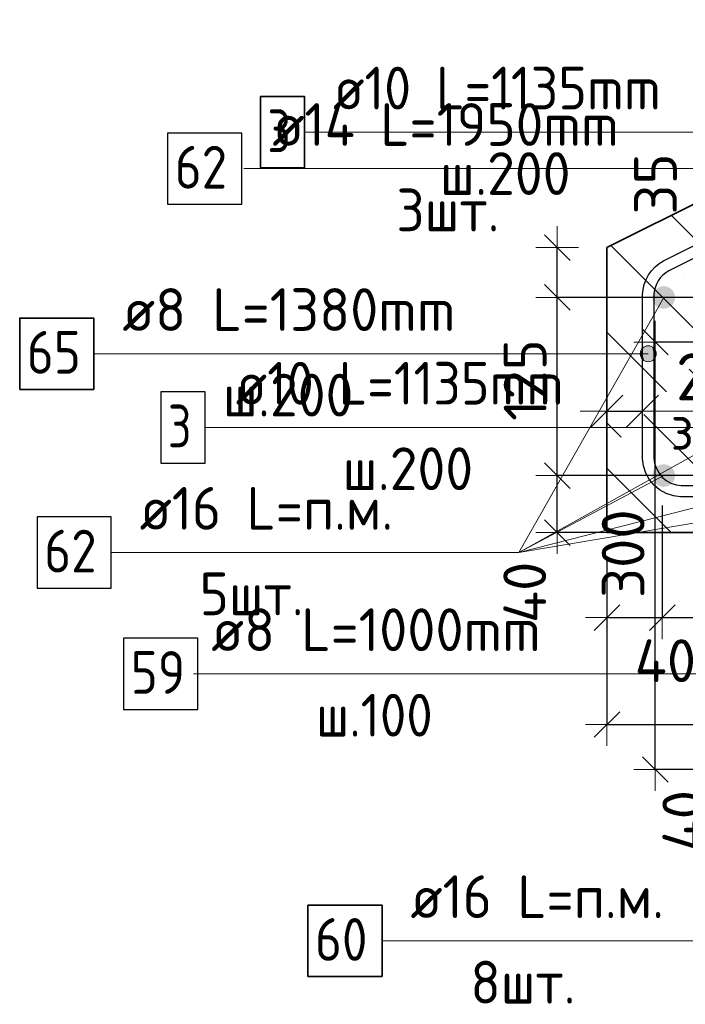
# Model space of a CAD drawing. Header units: metres. Extents: x -38 to 114, y -15 to 21.
# Tile 109 of 244: x 71.634 to 72.101, y 2.927 to 3.618. Entities that reach past the tile are written whole.
import ezdxf

# ---------------------------------------------------------------- set-up
doc = ezdxf.new("R2010")
doc.units = ezdxf.units.M
doc.header["$PDMODE"] = 65
for name, color, linetype, lineweight in [('XR$3$Арм.стержн. Арматура края', 96, 'Continuous', 35), ('XR$3$Арм.стержн.горизонт. 1', 180, 'Continuous', 35), ('XR$3$Размерная линия (1)', 7, 'Continuous', 13), ('XR$3$Размерная линия_ общее', 7, 'Continuous', 13), ('XR$4$Арм.стержн. Арматура края', 96, 'Continuous', 35), ('XR$4$Арм.стержн. Доп. арматура', 180, 'Continuous', 35), ('XR$4$Арм.стержн. Хомут', 240, 'Continuous', 35), ('XR$4$Арм.стержн.горизонт. 1', 180, 'Continuous', 35), ('XR$4$Размерная линия (1)', 7, 'Continuous', 13), ('XR$6$Арм.стержн. Арматура края', 96, 'Continuous', 35), ('XR$6$Арм.стержн. Доп. арматура', 180, 'Continuous', 35), ('XR$6$Арм.стержн. Хомут', 240, 'Continuous', 35), ('XR$6$Арм.стержн.горизонт. 1', 180, 'Continuous', 35), ('XR$6$Размерная линия (1)', 7, 'Continuous', 13)]:
    doc.layers.add(name, color=color, linetype=linetype, lineweight=lineweight)
doc.styles.add('ISOCPEUR', font='txt')
doc.dimstyles.new('DIMSTYLE_11', dxfattribs={"dimtxt": 0.033, "dimasz": 0.0375, "dimexe": 0, "dimexo": 0, "dimgap": 0.0165, "dimtad": 2, "dimdec": 0, "dimlfac": 1000, "dimrnd": 1, "dimzin": 12, "dimdsep": 46, "dimtxsty": 'ISOCPEUR', "dimblk1": 'ALL_ML_STRICH', "dimblk2": 'ALL_ML_STRICH', "dimsah": 1, "dimcen": 0, "dimclrd": 7, "dimclre": 256, "dimclrt": 7, "dimadec": 0, "dimazin": 0, "dimtfac": 1, "dimtdec": 0, "dimtix": 1, "dimtmove": 2, "dimatfit": 3, "dimfxl": 0, "dimtvp": 1.2, "dimtzin": 0, "dimlwd": 0, "dimlwe": -3, "dimarcsym": 0})
doc.dimstyles.new('DIMSTYLE_12', dxfattribs={"dimtxt": 0.03, "dimasz": 0.03, "dimexe": 0, "dimexo": 0, "dimgap": 0.015, "dimtad": 2, "dimdec": 0, "dimlfac": 1000, "dimrnd": 1, "dimzin": 12, "dimdsep": 46, "dimtxsty": 'ISOCPEUR', "dimblk1": 'ALL_ML_STRICH', "dimblk2": 'ALL_ML_STRICH', "dimsah": 1, "dimcen": 0, "dimclrd": 7, "dimclre": 256, "dimclrt": 7, "dimadec": 0, "dimazin": 0, "dimtfac": 1, "dimtdec": 0, "dimtix": 1, "dimtmove": 2, "dimatfit": 3, "dimfxl": 0, "dimtzin": 0, "dimlwd": 0, "dimlwe": -3, "dimarcsym": 0})
doc.dimstyles.new('DIMSTYLE_14', dxfattribs={"dimtxt": 0.03, "dimasz": 0.03, "dimexe": 0, "dimexo": 0, "dimgap": 0.015, "dimtad": 2, "dimdec": 0, "dimlfac": 1000, "dimrnd": 1, "dimzin": 12, "dimdsep": 46, "dimtxsty": 'ISOCPEUR', "dimblk1": 'ALL_ML_STRICH', "dimblk2": 'ALL_ML_STRICH', "dimsah": 1, "dimcen": 0, "dimclrd": 7, "dimclre": 256, "dimclrt": 7, "dimadec": 0, "dimazin": 0, "dimtfac": 1, "dimtdec": 0, "dimtix": 1, "dimtmove": 2, "dimatfit": 3, "dimfxl": 0, "dimtvp": 1.2, "dimtzin": 0, "dimlwd": 0, "dimlwe": -3, "dimarcsym": 0})
doc.dimstyles.new('DIMSTYLE_23', dxfattribs={"dimtxt": 0.03, "dimasz": 0.03, "dimexe": 0, "dimexo": 0, "dimgap": 0.015, "dimtad": 2, "dimdec": 0, "dimlfac": 1000, "dimrnd": 5, "dimzin": 12, "dimdsep": 46, "dimtxsty": 'ISOCPEUR', "dimblk1": 'ALL_ML_STRICH', "dimblk2": 'ALL_ML_STRICH', "dimsah": 1, "dimcen": 0, "dimclrd": 7, "dimclre": 256, "dimclrt": 7, "dimadec": 0, "dimazin": 0, "dimtfac": 1, "dimtdec": 0, "dimtix": 1, "dimtmove": 2, "dimatfit": 3, "dimfxl": 0, "dimtvp": 1.2, "dimtzin": 0, "dimlwd": 0, "dimlwe": -3, "dimarcsym": 0})
doc.dimstyles.new('DIMSTYLE_24', dxfattribs={"dimtxt": 0.03, "dimasz": 0.03, "dimexe": 0, "dimexo": 0, "dimgap": 0.015, "dimtad": 2, "dimdec": 0, "dimlfac": 1000, "dimrnd": 5, "dimzin": 12, "dimdsep": 46, "dimtxsty": 'ISOCPEUR', "dimblk1": 'ALL_ML_STRICH', "dimblk2": 'ALL_ML_STRICH', "dimsah": 1, "dimcen": 0, "dimclrd": 7, "dimclre": 256, "dimclrt": 7, "dimadec": 0, "dimazin": 0, "dimtfac": 1, "dimtdec": 0, "dimtix": 1, "dimtmove": 2, "dimatfit": 3, "dimfxl": 0, "dimtzin": 0, "dimlwd": 0, "dimlwe": -3, "dimarcsym": 0})
doc.dimstyles.new('DIMSTYLE_31', dxfattribs={"dimtxt": 0.03, "dimasz": 0.03, "dimexe": 0, "dimexo": 0, "dimgap": 0.015, "dimtad": 0, "dimdec": 0, "dimlfac": 1000, "dimrnd": 5, "dimzin": 12, "dimdsep": 46, "dimtxsty": 'ISOCPEUR', "dimblk1": 'ALL_ML_STRICH', "dimblk2": 'ALL_ML_STRICH', "dimsah": 1, "dimcen": 0, "dimclrd": 7, "dimclre": 256, "dimclrt": 7, "dimadec": 0, "dimazin": 0, "dimtfac": 1, "dimtdec": 0, "dimtix": 1, "dimtmove": 2, "dimatfit": 3, "dimfxl": 0, "dimtvp": 1.2, "dimtzin": 0, "dimlwd": 0, "dimlwe": -3, "dimarcsym": 0})
doc.dimstyles.new('DIMSTYLE_32', dxfattribs={"dimtxt": 0.03, "dimasz": 0.03, "dimexe": 0, "dimexo": 0, "dimgap": 0.015, "dimtad": 0, "dimdec": 0, "dimlfac": 1000, "dimrnd": 5, "dimzin": 12, "dimdsep": 46, "dimtxsty": 'ISOCPEUR', "dimblk1": 'ALL_ML_STRICH', "dimblk2": 'ALL_ML_STRICH', "dimsah": 1, "dimcen": 0, "dimclrd": 7, "dimclre": 256, "dimclrt": 7, "dimadec": 0, "dimazin": 0, "dimtfac": 1, "dimtdec": 0, "dimtix": 1, "dimtmove": 2, "dimatfit": 3, "dimfxl": 0, "dimtvp": 1.2, "dimtzin": 0, "dimlwd": 0, "dimlwe": -3, "dimarcsym": 0})

# ---------------------------------------------------------------- blocks, each defined once
blk = doc.blocks.new('ALL_ML_STRICH')
at = {"color": 0, "linetype": 'ByBlock', "lineweight": -2}
for p, q in [((0, -0.5), (0, 0.5)), ((-0.3, -0.3), (0.3, 0.3)), ((-1, 0), (0.5, 0))]:
    blk.add_line(p, q, dxfattribs=at)
blk = doc.blocks.new('*D233')
at = {"layer": 'DEFPOINTS', "color": 7, "linetype": 'Continuous', "lineweight": 13, "transparency": 33554687}
for p in [(72.04592, 3.34356), (72.04592, 3.30857), (72.07092, 3.30357)]:
    blk.add_point(p, dxfattribs=at)
at = {"layer": 'XR$3$Размерная линия_ общее', "color": 253, "linetype": 'Continuous', "lineweight": -2, "true_color": 0xa0a0a0, "transparency": 33554687}
for p, q in [((72.04592, 3.32857), (72.04592, 3.34356)), ((72.07092, 3.32357), (72.07092, 3.34356))]:
    blk.add_line(p, q, dxfattribs=at)
at = {"layer": 'XR$3$Размерная линия_ общее', "color": 7, "linetype": 'Continuous', "lineweight": -2, "transparency": 33554687}
blk.add_line((72.04592, 3.34356), (72.07092, 3.34356), dxfattribs=at)
at = {"layer": 'XR$3$Размерная линия_ общее', "color": 7, "linetype": 'Continuous', "lineweight": 13, "transparency": 33554687, "xscale": 0.0375, "yscale": 0.0375, "zscale": 0.0375, "rotation": 180}
blk.add_blockref('ALL_ML_STRICH', (72.04592, 3.34356), dxfattribs=at)
at = {"layer": 'XR$3$Размерная линия_ общее', "color": 7, "linetype": 'Continuous', "lineweight": 13, "transparency": 33554687, "xscale": 0.0375, "yscale": 0.0375, "zscale": 0.0375}
blk.add_blockref('ALL_ML_STRICH', (72.07092, 3.34356), dxfattribs=at)
at = {"layer": 'XR$3$Размерная линия_ общее', "color": 7, "linetype": 'Continuous', "lineweight": 13, "transparency": 33554687, "insert": (72.11764, 3.36756), "char_height": 0.033, "width": 0.066, "attachment_point": 5, "style": 'ISOCPEUR'}
blk.add_mtext('\\A1;{25}', dxfattribs=at)
at = {"layer": 'XR$3$Размерная линия_ общее', "color": 7, "linetype": 'Continuous', "lineweight": 13, "transparency": 33554687, "insert": (72.09069, 3.34335), "char_height": 0.027, "width": 0.00135, "attachment_point": 1, "line_spacing_factor": 0.60241, "style": 'ISOCPEUR'}
blk.add_mtext('з.с.', dxfattribs=at)
blk = doc.blocks.new('*D234')
at = {"layer": 'DEFPOINTS', "color": 7, "linetype": 'Continuous', "lineweight": 13, "transparency": 33554687}
for p in [(72.13584, 3.29831), (72.01108, 3.25831), (72.09592, 3.25831)]:
    blk.add_point(p, dxfattribs=at)
at = {"layer": 'XR$3$Размерная линия (1)', "color": 9, "linetype": 'Continuous', "lineweight": -2, "true_color": 0xc7c7c7, "transparency": 33554687}
for p, q in [((72.11584, 3.29831), (72.01108, 3.29831)), ((72.07592, 3.25831), (72.01108, 3.25831))]:
    blk.add_line(p, q, dxfattribs=at)
at = {"layer": 'XR$3$Размерная линия (1)', "color": 7, "linetype": 'Continuous', "lineweight": -2, "transparency": 33554687}
blk.add_line((72.01108, 3.25831), (72.01108, 3.29831), dxfattribs=at)
at = {"layer": 'XR$3$Размерная линия (1)', "color": 7, "linetype": 'Continuous', "lineweight": 13, "transparency": 33554687, "xscale": 0.03, "yscale": 0.03, "zscale": 0.03}
for p, rotation in [((72.01108, 3.29831), 90), ((72.01108, 3.25831), 270)]:
    blk.add_blockref('ALL_ML_STRICH', p, dxfattribs=dict(at, rotation=rotation))
at = {"layer": 'XR$3$Размерная линия (1)', "color": 7, "linetype": 'Continuous', "lineweight": 13, "transparency": 33554687, "insert": (71.98829, 3.21632), "char_height": 0.03, "width": 0.06, "attachment_point": 5, "rotation": 90, "style": 'ISOCPEUR'}
blk.add_mtext('\\A1;{40}', dxfattribs=at)
blk = doc.blocks.new('*D235')
at = {"layer": 'DEFPOINTS', "color": 7, "linetype": 'Continuous', "lineweight": 13, "transparency": 33554687}
for p in [(72.13584, 3.42331), (72.01108, 3.29831), (72.13584, 3.29831)]:
    blk.add_point(p, dxfattribs=at)
at = {"layer": 'XR$3$Размерная линия (1)', "color": 9, "linetype": 'Continuous', "lineweight": -2, "true_color": 0xc7c7c7, "transparency": 33554687}
for p, q in [((72.11584, 3.42331), (72.01108, 3.42331)), ((72.11584, 3.29831), (72.01108, 3.29831))]:
    blk.add_line(p, q, dxfattribs=at)
at = {"layer": 'XR$3$Размерная линия (1)', "color": 7, "linetype": 'Continuous', "lineweight": -2, "transparency": 33554687}
blk.add_line((72.01108, 3.29831), (72.01108, 3.42331), dxfattribs=at)
at = {"layer": 'XR$3$Размерная линия (1)', "color": 7, "linetype": 'Continuous', "lineweight": 13, "transparency": 33554687, "xscale": 0.03, "yscale": 0.03, "zscale": 0.03}
for p, rotation in [((72.01108, 3.42331), 90), ((72.01108, 3.29831), 270)]:
    blk.add_blockref('ALL_ML_STRICH', p, dxfattribs=dict(at, rotation=rotation))
at = {"layer": 'XR$3$Размерная линия (1)', "color": 7, "linetype": 'Continuous', "lineweight": 13, "transparency": 33554687, "insert": (71.98858, 3.36531), "char_height": 0.03, "width": 0.09, "attachment_point": 5, "rotation": 90, "style": 'ISOCPEUR'}
blk.add_mtext('\\A1;{125}', dxfattribs=at)
blk = doc.blocks.new('*D236')
at = {"layer": 'DEFPOINTS', "color": 7, "linetype": 'Continuous', "lineweight": 13, "transparency": 33554687}
for p in [(72.04592, 3.45831), (72.01108, 3.42331), (72.13584, 3.42331)]:
    blk.add_point(p, dxfattribs=at)
at = {"layer": 'XR$3$Размерная линия (1)', "color": 9, "linetype": 'Continuous', "lineweight": -2, "true_color": 0xc7c7c7, "transparency": 33554687}
for p, q in [((72.01108, 3.45831), (72.01108, 3.45831)), ((72.11584, 3.42331), (72.01108, 3.42331))]:
    blk.add_line(p, q, dxfattribs=at)
at = {"layer": 'XR$3$Размерная линия (1)', "color": 7, "linetype": 'Continuous', "lineweight": -2, "transparency": 33554687}
blk.add_line((72.01108, 3.42331), (72.01108, 3.45831), dxfattribs=at)
at = {"layer": 'XR$3$Размерная линия (1)', "color": 7, "linetype": 'Continuous', "lineweight": 13, "transparency": 33554687, "xscale": 0.03, "yscale": 0.03, "zscale": 0.03}
for p, rotation in [((72.01108, 3.45831), 90), ((72.01108, 3.42331), 270)]:
    blk.add_blockref('ALL_ML_STRICH', p, dxfattribs=dict(at, rotation=rotation))
at = {"layer": 'XR$3$Размерная линия (1)', "color": 7, "linetype": 'Continuous', "lineweight": 13, "transparency": 33554687, "insert": (72.08006, 3.50299), "char_height": 0.03, "width": 0.06, "attachment_point": 5, "rotation": 90, "style": 'ISOCPEUR'}
blk.add_mtext('\\A1;{35}', dxfattribs=at)
blk = doc.blocks.new('*D248')
at = {"layer": 'DEFPOINTS', "color": 7, "linetype": 'Continuous', "lineweight": 13, "transparency": 33554687}
for p in [(72.04592, 3.25831), (72.34592, 3.25831), (72.04592, 3.12355)]:
    blk.add_point(p, dxfattribs=at)
at = {"layer": 'XR$3$Размерная линия (1)', "color": 9, "linetype": 'Continuous', "lineweight": -2, "true_color": 0xc7c7c7, "transparency": 33554687}
for p, q in [((72.04592, 3.23831), (72.04592, 3.12355)), ((72.34592, 3.23831), (72.34592, 3.12355))]:
    blk.add_line(p, q, dxfattribs=at)
at = {"layer": 'XR$3$Размерная линия (1)', "color": 7, "linetype": 'Continuous', "lineweight": -2, "transparency": 33554687}
blk.add_line((72.04592, 3.12355), (72.34592, 3.12355), dxfattribs=at)
at = {"layer": 'XR$3$Размерная линия (1)', "color": 7, "linetype": 'Continuous', "lineweight": 13, "transparency": 33554687, "xscale": 0.03, "yscale": 0.03, "zscale": 0.03, "rotation": 180}
blk.add_blockref('ALL_ML_STRICH', (72.04592, 3.12355), dxfattribs=at)
at = {"layer": 'XR$3$Размерная линия (1)', "color": 7, "linetype": 'Continuous', "lineweight": 13, "transparency": 33554687, "xscale": 0.03, "yscale": 0.03, "zscale": 0.03}
blk.add_blockref('ALL_ML_STRICH', (72.34592, 3.12355), dxfattribs=at)
at = {"layer": 'XR$3$Размерная линия (1)', "color": 7, "linetype": 'Continuous', "lineweight": 13, "transparency": 33554687, "insert": (72.19717, 3.14605), "char_height": 0.03, "width": 0.075, "attachment_point": 5, "style": 'ISOCPEUR'}
blk.add_mtext('\\W0.83;\\A1;{300}', dxfattribs=at)
blk = doc.blocks.new('*D249')
at = {"layer": 'DEFPOINTS', "color": 7, "linetype": 'Continuous', "lineweight": 13, "transparency": 33554687}
for p in [(72.08479, 3.29718), (72.04592, 3.25831), (72.04592, 3.19855)]:
    blk.add_point(p, dxfattribs=at)
at = {"layer": 'XR$3$Размерная линия (1)', "color": 9, "linetype": 'Continuous', "lineweight": -2, "true_color": 0xc7c7c7, "transparency": 33554687}
for p, q in [((72.08479, 3.27718), (72.08479, 3.19855)), ((72.04592, 3.23831), (72.04592, 3.19855))]:
    blk.add_line(p, q, dxfattribs=at)
at = {"layer": 'XR$3$Размерная линия (1)', "color": 7, "linetype": 'Continuous', "lineweight": -2, "transparency": 33554687}
blk.add_line((72.04592, 3.19855), (72.08479, 3.19855), dxfattribs=at)
at = {"layer": 'XR$3$Размерная линия (1)', "color": 7, "linetype": 'Continuous', "lineweight": 13, "transparency": 33554687, "xscale": 0.03, "yscale": 0.03, "zscale": 0.03, "rotation": 180}
blk.add_blockref('ALL_ML_STRICH', (72.04592, 3.19855), dxfattribs=at)
at = {"layer": 'XR$3$Размерная линия (1)', "color": 7, "linetype": 'Continuous', "lineweight": 13, "transparency": 33554687, "xscale": 0.03, "yscale": 0.03, "zscale": 0.03}
blk.add_blockref('ALL_ML_STRICH', (72.08479, 3.19855), dxfattribs=at)
at = {"layer": 'XR$3$Размерная линия (1)', "color": 7, "linetype": 'Continuous', "lineweight": 13, "transparency": 33554687, "insert": (72.08696, 3.16833), "char_height": 0.03, "width": 0.06, "attachment_point": 5, "style": 'ISOCPEUR'}
blk.add_mtext('\\A1;{40}', dxfattribs=at)
blk = doc.blocks.new('*D250')
at = {"layer": 'DEFPOINTS', "color": 7, "linetype": 'Continuous', "lineweight": 13, "transparency": 33554687}
for p in [(72.08479, 3.29718), (72.19584, 3.29831), (72.08479, 3.19855)]:
    blk.add_point(p, dxfattribs=at)
at = {"layer": 'XR$3$Размерная линия (1)', "color": 9, "linetype": 'Continuous', "lineweight": -2, "true_color": 0xc7c7c7, "transparency": 33554687}
for p, q in [((72.08479, 3.27718), (72.08479, 3.19855)), ((72.19584, 3.27831), (72.19584, 3.19855))]:
    blk.add_line(p, q, dxfattribs=at)
at = {"layer": 'XR$3$Размерная линия (1)', "color": 7, "linetype": 'Continuous', "lineweight": -2, "transparency": 33554687}
blk.add_line((72.08479, 3.19855), (72.19584, 3.19855), dxfattribs=at)
at = {"layer": 'XR$3$Размерная линия (1)', "color": 7, "linetype": 'Continuous', "lineweight": 13, "transparency": 33554687, "xscale": 0.03, "yscale": 0.03, "zscale": 0.03, "rotation": 180}
blk.add_blockref('ALL_ML_STRICH', (72.08479, 3.19855), dxfattribs=at)
at = {"layer": 'XR$3$Размерная линия (1)', "color": 7, "linetype": 'Continuous', "lineweight": 13, "transparency": 33554687, "xscale": 0.03, "yscale": 0.03, "zscale": 0.03}
blk.add_blockref('ALL_ML_STRICH', (72.19584, 3.19855), dxfattribs=at)
at = {"layer": 'XR$3$Размерная линия (1)', "color": 7, "linetype": 'Continuous', "lineweight": 13, "transparency": 33554687, "insert": (72.14781, 3.22105), "char_height": 0.03, "width": 0.09, "attachment_point": 5, "style": 'ISOCPEUR'}
blk.add_mtext('\\A1;{110}', dxfattribs=at)
blk = doc.blocks.new('*D286')
at = {"layer": 'DEFPOINTS', "color": 7, "linetype": 'Continuous', "lineweight": 13, "transparency": 33554687}
for p in [(72.20018, 3.39197), (72.07983, 3.09197), (72.20014, 3.09197)]:
    blk.add_point(p, dxfattribs=at)
at = {"layer": 'XR$4$Размерная линия (1)', "color": 9, "linetype": 'Continuous', "lineweight": -2, "true_color": 0xc7c7c7, "transparency": 33554687}
for p, q in [((72.18018, 3.39197), (72.07983, 3.39197)), ((72.18014, 3.09197), (72.07983, 3.09197))]:
    blk.add_line(p, q, dxfattribs=at)
at = {"layer": 'XR$4$Размерная линия (1)', "color": 7, "linetype": 'Continuous', "lineweight": -2, "transparency": 33554687}
blk.add_line((72.07983, 3.09197), (72.07983, 3.39197), dxfattribs=at)
at = {"layer": 'XR$4$Размерная линия (1)', "color": 7, "linetype": 'Continuous', "lineweight": 13, "transparency": 33554687, "xscale": 0.03, "yscale": 0.03, "zscale": 0.03}
for p, rotation in [((72.07983, 3.39197), 90), ((72.07983, 3.09197), 270)]:
    blk.add_blockref('ALL_ML_STRICH', p, dxfattribs=dict(at, rotation=rotation))
at = {"layer": 'XR$4$Размерная линия (1)', "color": 7, "linetype": 'Continuous', "lineweight": 13, "transparency": 33554687, "insert": (72.05733, 3.24347), "char_height": 0.03, "width": 0.09, "attachment_point": 5, "rotation": 90, "style": 'ISOCPEUR'}
blk.add_mtext('\\A1;{300}', dxfattribs=at)
blk = doc.blocks.new('*D664')
at = {"layer": 'DEFPOINTS', "color": 7, "linetype": 'Continuous', "lineweight": 13, "transparency": 33554687}
for p in [(72.20018, 3.39197), (72.07983, 3.09197), (72.20014, 3.09197)]:
    blk.add_point(p, dxfattribs=at)
at = {"layer": 'XR$6$Размерная линия (1)', "color": 9, "linetype": 'Continuous', "lineweight": -2, "true_color": 0xc7c7c7, "transparency": 33554687}
for p, q in [((72.18018, 3.39197), (72.07983, 3.39197)), ((72.18014, 3.09197), (72.07983, 3.09197))]:
    blk.add_line(p, q, dxfattribs=at)
at = {"layer": 'XR$6$Размерная линия (1)', "color": 7, "linetype": 'Continuous', "lineweight": -2, "transparency": 33554687}
blk.add_line((72.07983, 3.09197), (72.07983, 3.39197), dxfattribs=at)
at = {"layer": 'XR$6$Размерная линия (1)', "color": 7, "linetype": 'Continuous', "lineweight": 13, "transparency": 33554687, "xscale": 0.03, "yscale": 0.03, "zscale": 0.03}
for p, rotation in [((72.07983, 3.39197), 90), ((72.07983, 3.09197), 270)]:
    blk.add_blockref('ALL_ML_STRICH', p, dxfattribs=dict(at, rotation=rotation))
at = {"layer": 'XR$6$Размерная линия (1)', "color": 7, "linetype": 'Continuous', "lineweight": 13, "transparency": 33554687, "insert": (72.05733, 3.24347), "char_height": 0.03, "width": 0.09, "attachment_point": 5, "rotation": 90, "style": 'ISOCPEUR'}
blk.add_mtext('\\A1;{300}', dxfattribs=at)
blk = doc.blocks.new('*D950')
at = {"layer": 'DEFPOINTS', "color": 7, "linetype": 'Continuous', "lineweight": 13, "transparency": 33554687}
for p in [(72.2401, 3.13197), (72.15483, 3.09197), (72.20014, 3.09197)]:
    blk.add_point(p, dxfattribs=at)
at = {"layer": 'XR$6$Размерная линия (1)', "color": 9, "linetype": 'Continuous', "lineweight": -2, "true_color": 0xc7c7c7, "transparency": 33554687}
for p, q in [((72.2201, 3.13197), (72.15483, 3.13197)), ((72.18014, 3.09197), (72.15483, 3.09197))]:
    blk.add_line(p, q, dxfattribs=at)
at = {"layer": 'XR$6$Размерная линия (1)', "color": 7, "linetype": 'Continuous', "lineweight": -2, "transparency": 33554687}
blk.add_line((72.15483, 3.09197), (72.15483, 3.13197), dxfattribs=at)
at = {"layer": 'XR$6$Размерная линия (1)', "color": 7, "linetype": 'Continuous', "lineweight": 13, "transparency": 33554687, "xscale": 0.03, "yscale": 0.03, "zscale": 0.03}
for p, rotation in [((72.15483, 3.13197), 90), ((72.15483, 3.09197), 270)]:
    blk.add_blockref('ALL_ML_STRICH', p, dxfattribs=dict(at, rotation=rotation))
at = {"layer": 'XR$6$Размерная линия (1)', "color": 7, "linetype": 'Continuous', "lineweight": 13, "transparency": 33554687, "insert": (72.09994, 3.056), "char_height": 0.03, "width": 0.06, "attachment_point": 5, "rotation": 90, "style": 'ISOCPEUR'}
blk.add_mtext('\\A1;{40}', dxfattribs=at)

msp = doc.modelspace()

# ---------------------------------------------------------------- hatches: boundary and pattern name
at = {"linetype": 'Continuous', "lineweight": 13, "transparency": 33554687}
h = msp.add_hatch(dxfattribs=at)
h.set_pattern_fill('__________540', scale=0.015, style=0, pattern_type=2)
h.set_pattern_definition([(135, (0, 0), (-0.031819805, -0.031819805), [0.4, -0.05, 0, -0.05]), (135, (-0.01591, -0.01591), (-0.031819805, -0.031819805), [0.8, -0.1, 0.1, -0.1])])
h.paths.add_polyline_path([(72.34592, 3.61831), (72.12592, 3.61831), (72.12592, 3.49831), (72.04592, 3.45831), (72.04592, 3.25831), (72.34592, 3.25831)], flags=0)
at = {"layer": 'XR$3$Арм.стержн. Арматура края', "linetype": 'Continuous', "lineweight": 13, "transparency": 33554687}
for points in [[(72.07008, 3.3866), (72.0721, 3.37895), (72.0721, 3.38863)], [(72.0721, 3.38863), (72.07492, 3.37816), (72.07492, 3.38941)], [(72.0721, 3.38863), (72.0721, 3.37895), (72.07492, 3.37816)], [(72.07492, 3.38941), (72.07492, 3.37816), (72.07773, 3.37895)], [(72.07492, 3.38941), (72.07773, 3.37895), (72.07773, 3.38863)], [(72.07773, 3.38863), (72.07773, 3.37895), (72.07975, 3.38098)], [(72.07773, 3.38863), (72.07975, 3.38098), (72.07975, 3.3866)], [(72.07008, 3.38098), (72.07008, 3.3866), (72.06929, 3.38379)], [(72.07008, 3.3866), (72.07008, 3.38098), (72.0721, 3.37895)], [(72.07975, 3.3866), (72.07975, 3.38098), (72.08054, 3.38379)]]:
    msp.add_hatch(color=7, dxfattribs=at).paths.add_polyline_path(points)
at = {"layer": 'XR$3$Арм.стержн.горизонт. 1', "linetype": 'Continuous', "lineweight": 50, "transparency": 33554687}
for points in [[(72.09384, 3.42331), (72.09323, 3.42637), (72.0915, 3.42896), (72.0889, 3.4307), (72.08584, 3.43131), (72.08278, 3.4307), (72.08018, 3.42896), (72.07845, 3.42637), (72.07784, 3.42331), (72.07845, 3.42025), (72.08018, 3.41765), (72.08278, 3.41592), (72.08584, 3.41531), (72.0889, 3.41592), (72.0915, 3.41765), (72.09323, 3.42025)], [(72.09384, 3.29831), (72.09323, 3.30137), (72.0915, 3.30396), (72.0889, 3.3057), (72.08584, 3.30631), (72.08278, 3.3057), (72.08018, 3.30396), (72.07845, 3.30137), (72.07784, 3.29831), (72.07845, 3.29525), (72.08018, 3.29265), (72.08278, 3.29092), (72.08584, 3.29031), (72.0889, 3.29092), (72.0915, 3.29265), (72.09323, 3.29525)]]:
    msp.add_hatch(color=7, dxfattribs=at).paths.add_polyline_path(points)

# ---------------------------------------------------------------- linework, layer by layer
at = {"color": 7, "linetype": 'Continuous', "lineweight": 35, "transparency": 33554687}
for p, q in [((72.12592, 3.49831), (72.04592, 3.45831)), ((72.04592, 3.45831), (72.04592, 3.25831)), ((72.04592, 3.25831), (72.34592, 3.25831))]:
    msp.add_line(p, q, dxfattribs=at)
at = {"color": 7, "linetype": 'Continuous', "lineweight": 13, "transparency": 33554687}
msp.add_line((72.07092, 3.34356), (72.13492, 3.34356), dxfattribs=at)
at = {"layer": 'XR$3$Арм.стержн. Арматура края', "color": 7, "linetype": 'Continuous', "lineweight": 13, "transparency": 33554687}
for p, q in [((71.83381, 3.53929), (72.14081, 3.53929)), ((72.07492, 3.38941), (72.07492, 3.38941)), ((71.68599, 3.38379), (72.05399, 3.38379)), ((72.05399, 3.38379), (72.07492, 3.38379)), ((72.06929, 3.38379), (72.06929, 3.38379)), ((72.08054, 3.38379), (72.08054, 3.38379)), ((72.07492, 3.37816), (72.07492, 3.37816))]:
    msp.add_line(p, q, dxfattribs=at)
at = {"layer": 'XR$3$Арм.стержн. Арматура края', "color": 40, "linetype": 'Continuous', "lineweight": 25, "transparency": 33554687}
for points in [[(72.29424, 3.28331), (72.09759, 3.28331), (72.09271, 3.28399), (72.08763, 3.28566), (72.08296, 3.28828), (72.07911, 3.2915), (72.07589, 3.29535), (72.07327, 3.30002), (72.07159, 3.3051), (72.07092, 3.30998), (72.07092, 3.42535), (72.07127, 3.42886), (72.0721, 3.43248), (72.0734, 3.43596), (72.07509, 3.43914), (72.07718, 3.44208), (72.07971, 3.4448), (72.08258, 3.44716), (72.08557, 3.44904), (72.36809, 3.59017)], [(72.37151, 3.58294), (72.0895, 3.44206), (72.08727, 3.44066), (72.08521, 3.43896), (72.0834, 3.43701), (72.08191, 3.43493), (72.08071, 3.43266), (72.07977, 3.43017), (72.07918, 3.42757), (72.07892, 3.42495), (72.07892, 3.31054), (72.07942, 3.30692), (72.08063, 3.30326), (72.08251, 3.29991), (72.08478, 3.29718), (72.08751, 3.2949), (72.09087, 3.29302), (72.09453, 3.29181), (72.09815, 3.29131), (72.29368, 3.29131)]]:
    msp.add_lwpolyline(points, dxfattribs=at)
at = {"layer": 'XR$3$Арм.стержн. Арматура края', "color": 7, "linetype": 'Continuous', "lineweight": 35, "transparency": 33554687}
for points in [[(71.80281, 3.51429), (71.83381, 3.51429), (71.83381, 3.56429), (71.80281, 3.56429), (71.80281, 3.51429)], [(71.63399, 3.35879), (71.68599, 3.35879), (71.68599, 3.40879), (71.63399, 3.40879), (71.63399, 3.35879)]]:
    msp.add_lwpolyline(points, dxfattribs=at)
at = {"layer": 'XR$3$Арм.стержн. Арматура края', "color": 7, "linetype": 'Continuous', "lineweight": 13, "transparency": 33554687}
msp.add_circle((72.07492, 3.38379), 0.00563, dxfattribs=at)
at = {"layer": 'XR$3$Арм.стержн.горизонт. 1', "color": 7, "linetype": 'Continuous', "lineweight": 13, "transparency": 33554687}
for p, q in [((71.9842, 3.24427), (72.30592, 3.42331)), ((71.9842, 3.24427), (72.08584, 3.42331)), ((71.9842, 3.24427), (72.08584, 3.29831)), ((71.9842, 3.24427), (72.19584, 3.29831)), ((71.9842, 3.24427), (72.30592, 3.29831)), ((71.6982, 3.24427), (71.9842, 3.24427))]:
    msp.add_line(p, q, dxfattribs=at)
at = {"layer": 'XR$3$Арм.стержн.горизонт. 1', "color": 7, "linetype": 'Continuous', "lineweight": 25, "transparency": 33554687}
msp.add_lwpolyline([(71.6462, 3.21927), (71.6982, 3.21927), (71.6982, 3.26927), (71.6462, 3.26927), (71.6462, 3.21927)], dxfattribs=at)
at = {"layer": 'XR$4$Арм.стержн. Арматура края', "color": 7, "linetype": 'Continuous', "lineweight": 13, "transparency": 33554687}
for p, q in [((71.764, 3.33209), (72.074, 3.33209)), ((72.074, 3.33209), (72.23014, 3.33209))]:
    msp.add_line(p, q, dxfattribs=at)
at = {"layer": 'XR$4$Арм.стержн. Арматура края', "color": 7, "linetype": 'Continuous', "lineweight": 25, "transparency": 33554687}
msp.add_lwpolyline([(71.733, 3.30709), (71.764, 3.30709), (71.764, 3.35709), (71.733, 3.35709), (71.733, 3.30709)], dxfattribs=at)
at = {"layer": 'XR$4$Арм.стержн. Доп. арматура', "color": 7, "linetype": 'Continuous', "lineweight": 13, "transparency": 33554687}
msp.add_line((71.79127, 3.51374), (72.10727, 3.51374), dxfattribs=at)
at = {"layer": 'XR$4$Арм.стержн. Доп. арматура', "color": 7, "linetype": 'Continuous', "lineweight": 25, "transparency": 33554687}
msp.add_lwpolyline([(71.73777, 3.48874), (71.78977, 3.48874), (71.78977, 3.53874), (71.73777, 3.53874), (71.73777, 3.48874)], dxfattribs=at)
at = {"layer": 'XR$4$Арм.стержн. Хомут', "color": 7, "linetype": 'Continuous', "lineweight": 13, "transparency": 33554687}
for p, q in [((71.75587, 3.15909), (72.03887, 3.15909)), ((72.03887, 3.15909), (72.2291, 3.15909))]:
    msp.add_line(p, q, dxfattribs=at)
at = {"layer": 'XR$4$Арм.стержн. Хомут', "color": 7, "linetype": 'Continuous', "lineweight": 25, "transparency": 33554687}
msp.add_lwpolyline([(71.70687, 3.13409), (71.75887, 3.13409), (71.75887, 3.18409), (71.70687, 3.18409), (71.70687, 3.13409)], dxfattribs=at)
at = {"layer": 'XR$4$Арм.стержн.горизонт. 1', "color": 7, "linetype": 'Continuous', "lineweight": 13, "transparency": 33554687}
msp.add_line((71.88817, 2.97167), (72.11417, 2.97167), dxfattribs=at)
at = {"layer": 'XR$4$Арм.стержн.горизонт. 1', "color": 7, "linetype": 'Continuous', "lineweight": 35, "transparency": 33554687}
msp.add_lwpolyline([(71.83617, 2.94667), (71.88817, 2.94667), (71.88817, 2.99667), (71.83617, 2.99667), (71.83617, 2.94667)], dxfattribs=at)
at = {"layer": 'XR$6$Арм.стержн. Арматура края', "color": 7, "linetype": 'Continuous', "lineweight": 13, "transparency": 33554687}
for p, q in [((71.764, 3.33209), (72.074, 3.33209)), ((72.074, 3.33209), (72.23014, 3.33209))]:
    msp.add_line(p, q, dxfattribs=at)
at = {"layer": 'XR$6$Арм.стержн. Арматура края', "color": 7, "linetype": 'Continuous', "lineweight": 25, "transparency": 33554687}
msp.add_lwpolyline([(71.733, 3.30709), (71.764, 3.30709), (71.764, 3.35709), (71.733, 3.35709), (71.733, 3.30709)], dxfattribs=at)
at = {"layer": 'XR$6$Арм.стержн. Доп. арматура', "color": 7, "linetype": 'Continuous', "lineweight": 13, "transparency": 33554687}
msp.add_line((71.79127, 3.51374), (72.10727, 3.51374), dxfattribs=at)
at = {"layer": 'XR$6$Арм.стержн. Доп. арматура', "color": 7, "linetype": 'Continuous', "lineweight": 25, "transparency": 33554687}
msp.add_lwpolyline([(71.73777, 3.48874), (71.78977, 3.48874), (71.78977, 3.53874), (71.73777, 3.53874), (71.73777, 3.48874)], dxfattribs=at)
at = {"layer": 'XR$6$Арм.стержн. Хомут', "color": 7, "linetype": 'Continuous', "lineweight": 13, "transparency": 33554687}
for p, q in [((71.75587, 3.15909), (72.03887, 3.15909)), ((72.03887, 3.15909), (72.2291, 3.15909))]:
    msp.add_line(p, q, dxfattribs=at)
at = {"layer": 'XR$6$Арм.стержн. Хомут', "color": 7, "linetype": 'Continuous', "lineweight": 25, "transparency": 33554687}
msp.add_lwpolyline([(71.70687, 3.13409), (71.75887, 3.13409), (71.75887, 3.18409), (71.70687, 3.18409), (71.70687, 3.13409)], dxfattribs=at)
at = {"layer": 'XR$6$Арм.стержн.горизонт. 1', "color": 7, "linetype": 'Continuous', "lineweight": 13, "transparency": 33554687}
msp.add_line((71.88817, 2.97167), (72.11417, 2.97167), dxfattribs=at)
at = {"layer": 'XR$6$Арм.стержн.горизонт. 1', "color": 7, "linetype": 'Continuous', "lineweight": 35, "transparency": 33554687}
msp.add_lwpolyline([(71.83617, 2.94667), (71.88817, 2.94667), (71.88817, 2.99667), (71.83617, 2.99667), (71.83617, 2.94667)], dxfattribs=at)

# ---------------------------------------------------------------- texts
at = {"layer": 'XR$3$Арм.стержн. Арматура края', "color": 7, "linetype": 'Continuous', "lineweight": 25, "transparency": 33554687, "char_height": 0.03, "attachment_point": 7, "style": 'ISOCPEUR'}
for s, insert, width in [('\\W0.92;ø10 L=1135mm ', (71.85381, 3.55529), 0.2806692), ('\\W0.78;3', (71.80781, 3.52529), 0.0326407), ('\\W0.95;ш.200 ', (71.92881, 3.49529), 0.1311996), ('\\W0.96;ø8 L=1380mm ', (71.70599, 3.39979), 0.2722217), ('\\W0.87;65', (71.63899, 3.36979), 0.0550812), ('\\W0.95;ш.200 ', (71.77649, 3.33979), 0.1311996)]:
    msp.add_mtext(s, dxfattribs=dict(at, insert=insert, width=width))
at = {"layer": 'XR$3$Арм.стержн.горизонт. 1', "color": 7, "linetype": 'Continuous', "lineweight": 25, "transparency": 33554687, "char_height": 0.03, "attachment_point": 7, "style": 'ISOCPEUR'}
for s, insert, width in [('\\W0.94;ø16 L=п.м.', (71.7182, 3.26027), 0.1999832), ('\\W0.87;62', (71.6512, 3.23027), 0.0550812), ('\\W0.94;5шт. ', (71.7602, 3.20027), 0.1161286)]:
    msp.add_mtext(s, dxfattribs=dict(at, insert=insert, width=width))
at = {"layer": 'XR$4$Арм.стержн. Арматура края', "color": 7, "linetype": 'Continuous', "lineweight": 25, "transparency": 33554687, "char_height": 0.03, "attachment_point": 7, "style": 'ISOCPEUR'}
for s, insert, width in [('\\W0.92;ø10 L=1135mm ', (71.7855, 3.34809), 0.2806692), ('\\W0.78;3', (71.738, 3.31809), 0.0326407), ('\\W0.95;ш.200 ', (71.8605, 3.28809), 0.1311996)]:
    msp.add_mtext(s, dxfattribs=dict(at, insert=insert, width=width))
at = {"layer": 'XR$4$Арм.стержн. Доп. арматура', "color": 7, "linetype": 'Continuous', "lineweight": 25, "transparency": 33554687, "char_height": 0.03, "attachment_point": 7, "style": 'ISOCPEUR'}
for s, insert, width in [('\\W0.94;ø14 L=1950mm ', (71.81127, 3.52974), 0.2899763), ('\\W0.87;62', (71.74277, 3.49974), 0.0550812), ('\\W0.94;3шт. ', (71.89827, 3.46974), 0.1161286)]:
    msp.add_mtext(s, dxfattribs=dict(at, insert=insert, width=width))
at = {"layer": 'XR$4$Арм.стержн. Хомут', "color": 7, "linetype": 'Continuous', "lineweight": 25, "transparency": 33554687, "char_height": 0.03, "attachment_point": 7, "style": 'ISOCPEUR'}
for s, insert, width in [('\\W0.96;ø8 L=1000mm ', (71.76837, 3.17509), 0.2722217), ('\\W0.87;59', (71.71187, 3.14509), 0.0550812), ('\\W0.90;ш.100 ', (71.84187, 3.11509), 0.1244867)]:
    msp.add_mtext(s, dxfattribs=dict(at, insert=insert, width=width))
at = {"layer": 'XR$4$Арм.стержн.горизонт. 1', "color": 7, "linetype": 'Continuous', "lineweight": 25, "transparency": 33554687, "char_height": 0.03, "attachment_point": 7, "style": 'ISOCPEUR'}
for s, insert, width in [('\\W0.94;ø16 L=п.м.', (71.90817, 2.98767), 0.1999832), ('\\W0.87;60', (71.84117, 2.95767), 0.0550812), ('\\W0.94;8шт. ', (71.95017, 2.92767), 0.1161286)]:
    msp.add_mtext(s, dxfattribs=dict(at, insert=insert, width=width))
at = {"layer": 'XR$6$Арм.стержн. Арматура края', "color": 7, "linetype": 'Continuous', "lineweight": 25, "transparency": 33554687, "char_height": 0.03, "attachment_point": 7, "style": 'ISOCPEUR'}
for s, insert, width in [('\\W0.92;ø10 L=1135mm ', (71.7855, 3.34809), 0.2806692), ('\\W0.78;3', (71.738, 3.31809), 0.0326407), ('\\W0.95;ш.200 ', (71.8605, 3.28809), 0.1311996)]:
    msp.add_mtext(s, dxfattribs=dict(at, insert=insert, width=width))
at = {"layer": 'XR$6$Арм.стержн. Доп. арматура', "color": 7, "linetype": 'Continuous', "lineweight": 25, "transparency": 33554687, "char_height": 0.03, "attachment_point": 7, "style": 'ISOCPEUR'}
for s, insert, width in [('\\W0.94;ø14 L=1950mm ', (71.81127, 3.52974), 0.2899763), ('\\W0.87;62', (71.74277, 3.49974), 0.0550812), ('\\W0.94;3шт. ', (71.89827, 3.46974), 0.1161286)]:
    msp.add_mtext(s, dxfattribs=dict(at, insert=insert, width=width))
at = {"layer": 'XR$6$Арм.стержн. Хомут', "color": 7, "linetype": 'Continuous', "lineweight": 25, "transparency": 33554687, "char_height": 0.03, "attachment_point": 7, "style": 'ISOCPEUR'}
for s, insert, width in [('\\W0.96;ø8 L=1000mm ', (71.76837, 3.17509), 0.2722217), ('\\W0.87;59', (71.71187, 3.14509), 0.0550812), ('\\W0.90;ш.100 ', (71.84187, 3.11509), 0.1244867)]:
    msp.add_mtext(s, dxfattribs=dict(at, insert=insert, width=width))
at = {"layer": 'XR$6$Арм.стержн.горизонт. 1', "color": 7, "linetype": 'Continuous', "lineweight": 25, "transparency": 33554687, "char_height": 0.03, "attachment_point": 7, "style": 'ISOCPEUR'}
for s, insert, width in [('\\W0.94;ø16 L=п.м.', (71.90817, 2.98767), 0.1999832), ('\\W0.87;60', (71.84117, 2.95767), 0.0550812), ('\\W0.94;8шт. ', (71.95017, 2.92767), 0.1161286)]:
    msp.add_mtext(s, dxfattribs=dict(at, insert=insert, width=width))

# ---------------------------------------------------------------- dimensions: what is measured, and where the dimension line sits
at = {"layer": 'XR$3$Размерная линия (1)', "color": 7, "linetype": 'Continuous', "lineweight": 13, "transparency": 33554687}
for base, p1, p2, dimstyle, picture, middle in [((72.01108, 3.45831), (72.11584, 3.42331), (72.01108, 3.45831), 'DIMSTYLE_31', '*D236', (72.08006, 3.50299)), ((72.01108, 3.42331), (72.11584, 3.29831), (72.11584, 3.42331), 'DIMSTYLE_24', '*D235', (71.98858, 3.36531)), ((72.01108, 3.29831), (72.07592, 3.25831), (72.11584, 3.29831), 'DIMSTYLE_23', '*D234', (71.98829, 3.21632))]:
    dim = msp.add_linear_dim(base=base, p1=p1, p2=p2, angle=90, dimstyle=dimstyle, override={"dimpost": '<>', "dimclrd": 7, "dimclre": 9, "dimclrt": 7, "dimlwd": 0, "dimlwe": 65533}, dxfattribs=at)
    dim.commit()
    dim.dimension.update_dxf_attribs({"geometry": picture, "text_midpoint": middle, "dimtype": 160})
for base, p1, p2, dimstyle, picture, middle in [((72.08478, 3.19855), (72.04592, 3.23831), (72.08478, 3.27718), 'DIMSTYLE_32', '*D249', (72.08696, 3.16833)), ((72.19584, 3.19855), (72.08478, 3.27718), (72.19584, 3.27831), 'DIMSTYLE_24', '*D250', (72.14781, 3.22105)), ((72.34592, 3.12355), (72.04592, 3.23831), (72.34592, 3.23831), 'DIMSTYLE_24', '*D248', (72.19717, 3.14605))]:
    dim = msp.add_linear_dim(base=base, p1=p1, p2=p2, dimstyle=dimstyle, override={"dimpost": '<>', "dimclrd": 7, "dimclre": 9, "dimclrt": 7, "dimlwd": 0, "dimlwe": 65533}, dxfattribs=at)
    dim.commit()
    dim.dimension.update_dxf_attribs({"geometry": picture, "text_midpoint": middle, "dimtype": 160})
at = {"layer": 'XR$3$Размерная линия_ общее', "color": 7, "linetype": 'Continuous', "lineweight": 13, "transparency": 33554687}
dim = msp.add_linear_dim(base=(72.07092, 3.34356), p1=(72.04592, 3.32857), p2=(72.07092, 3.32357), text='<>\\Xз.с.', dimstyle='DIMSTYLE_11', override={"dimpost": '<>', "dimclrd": 7, "dimclre": 253, "dimclrt": 7, "dimlwd": 0, "dimlwe": 65533}, dxfattribs=at)
dim.commit()
dim.dimension.update_dxf_attribs({"geometry": '*D233', "text_midpoint": (72.11764, 3.36756), "dimtype": 160})
at = {"layer": 'XR$4$Размерная линия (1)', "color": 7, "linetype": 'Continuous', "lineweight": 13, "transparency": 33554687}
dim = msp.add_linear_dim(base=(72.07983, 3.39197), p1=(72.18014, 3.09197), p2=(72.18018, 3.39197), angle=90, dimstyle='DIMSTYLE_12', override={"dimpost": '<>', "dimclrd": 7, "dimclre": 9, "dimclrt": 7, "dimlwd": 0, "dimlwe": 65533}, dxfattribs=at)
dim.commit()
dim.dimension.update_dxf_attribs({"geometry": '*D286', "text_midpoint": (72.05733, 3.24347), "dimtype": 160})
at = {"layer": 'XR$6$Размерная линия (1)', "color": 7, "linetype": 'Continuous', "lineweight": 13, "transparency": 33554687}
for base, p2, dimstyle, picture, middle in [((72.07983, 3.39197), (72.18018, 3.39197), 'DIMSTYLE_12', '*D664', (72.05733, 3.24347)), ((72.15483, 3.13197), (72.2201, 3.13197), 'DIMSTYLE_14', '*D950', (72.09994, 3.056))]:
    dim = msp.add_linear_dim(base=base, p1=(72.18014, 3.09197), p2=p2, angle=90, dimstyle=dimstyle, override={"dimpost": '<>', "dimclrd": 7, "dimclre": 9, "dimclrt": 7, "dimlwd": 0, "dimlwe": 65533}, dxfattribs=at)
    dim.commit()
    dim.dimension.update_dxf_attribs({"geometry": picture, "text_midpoint": middle, "dimtype": 160})

doc.saveas('drawing.dxf')
